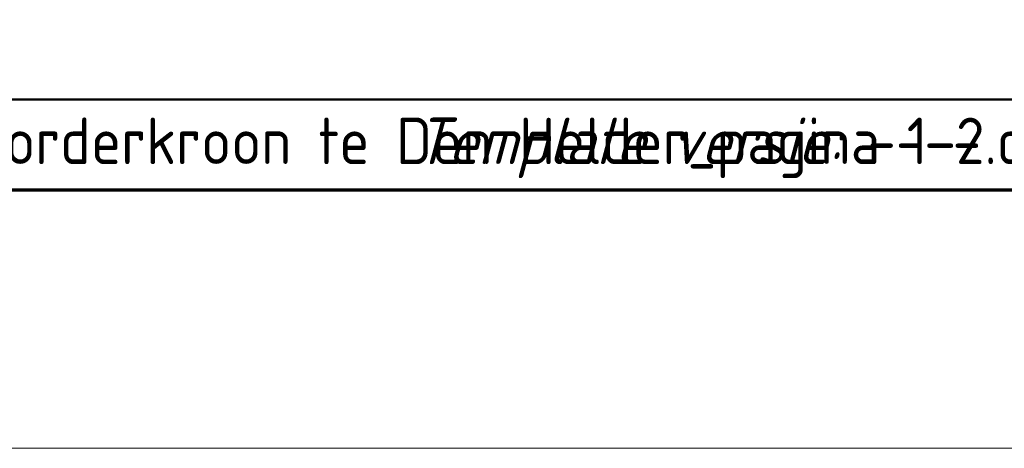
# Model space of a CAD drawing. Header units: millimetres. Extents: x -1609 to 2109, y 0 to 841.
# Tile 11 of 65: x -98 to -60, y 0 to 17. Entities that reach past the tile are written whole.
import ezdxf
from ezdxf.enums import TextEntityAlignment as Align

# ---------------------------------------------------------------- set-up
doc = ezdxf.new("R2010")
doc.units = ezdxf.units.MM
doc.layers.add('RVB_ALG_TEKENBLAD_ALGEMEEN', color=2, linetype='Continuous')
doc.styles.add('RVB_TXT', font='isocp.shx')

# ---------------------------------------------------------------- blocks, each defined once
blk = doc.blocks.new('*U10')
at = {"color": 1, "linetype": 'Continuous', "lineweight": 18}
blk.add_lwpolyline([(-1609, 0), (0, 0), (0, 841), (-1609, 841)], close=True, dxfattribs=at)
at = {"color": 5, "linetype": 'Continuous', "lineweight": 70}
blk.add_lwpolyline([(-1599, 10), (-10, 10), (-10, 831), (-1599, 831)], close=True, dxfattribs=at)
blk = doc.blocks.new('*U14')
at = {"color": 4, "linetype": 'Continuous', "lineweight": 50, "transparency": 16777216}
blk.add_lwpolyline([(-168, 13.5), (-10, 13.5), (-10, 40.5), (-168, 40.5)], close=True, dxfattribs=at)
at = {"color": 1, "linetype": 'Continuous', "lineweight": 18, "transparency": 16777216, "style": 'RVB_TXT'}
blk.add_text('20210223-Vogelwering-14B03-N002 MB Sewaco Noorderkroon te Den Helder_pagina 1-2.dwg', height=1.8, dxfattribs=at).set_placement((-149, 11))
at = {"color": 9, "linetype": 'Continuous', "lineweight": 18, "transparency": 16777216, "style": 'RVB_TXT', "oblique": 15}
blk.add_text('Template versie:', height=1.8, dxfattribs=at).set_placement((-66.5, 11), align=Align.RIGHT)
at = {"color": 9, "linetype": 'Continuous', "lineweight": 18, "transparency": 16777216, "style": 'RVB_TXT'}
blk.add_text('----', height=1.8, dxfattribs=at).set_placement((-65.5, 11))
at = {"color": 3, "linetype": 'Continuous', "lineweight": 35, "transparency": 16777216, "style": 'RVB_TXT'}
for tag, p in [('RVB_PROJNAAM', (-167, 111.5)), ('RVB_PROJLOC', (-167, 105.5)), ('RVB_SPEC1', (-167, 95)), ('RVB_SPEC2', (-167, 89)), ('RVB_SPEC3', (-167, 83)), ('RVB_SPEC4', (-167, 77)), ('RVB_SPEC5', (-167, 71)), ('RVB_DISC1', (-20, 29.5))]:
    blk.add_attdef(tag, p, '', height=3.5, dxfattribs=at)
at = {"color": 2, "linetype": 'Continuous', "lineweight": 25, "transparency": 16777216, "style": 'RVB_TXT'}
for tag, p in [('RVB_OBJNR', (-138, 65)), ('RVB_AUTEUR', (-59, 65)), ('RVB_GEBNR', (-138, 60.5)), ('RVB_CONTROLE', (-59, 60.5)), ('RVB_BESTNR', (-138, 56)), ('RVB_DATUM', (-59, 56)), ('RVB_PROJNR', (-138, 51.5)), ('RVB_SCHAAL', (-59, 51.5)), ('RVB_FASE', (-138, 47)), ('RVB_FORM', (-59, 47)), ('RVB_VERSIE', (-138, 42.5)), ('RVB_DOCUMENTCODE', (-88, 42.5))]:
    blk.add_attdef(tag, p, '', height=2.5, dxfattribs=at)
at = {"color": 200, "linetype": 'Continuous', "transparency": 16777216, "style": 'RVB_TXT', "flags": 1}
for tag, p in [('RVB_ICODE', (-48.5, 42.5)), ('RVB_BOUWLAAG', (-28.75, 42.5))]:
    blk.add_attdef(tag, p, '', height=2.5, dxfattribs=at)
at = {"color": 4, "linetype": 'Continuous', "lineweight": 50, "transparency": 16777216, "style": 'RVB_TXT'}
blk.add_attdef('RVB_DISC', (-48.5, 29.5), '', height=5, dxfattribs=at)

msp = doc.modelspace()

# ---------------------------------------------------------------- block references
at = {"layer": 'RVB_ALG_TEKENBLAD_ALGEMEEN', "transparency": 16777216}
for name in ['*U10', '*U14']:
    msp.add_blockref(name, (0, 0), dxfattribs=at)

doc.saveas('drawing.dxf')
